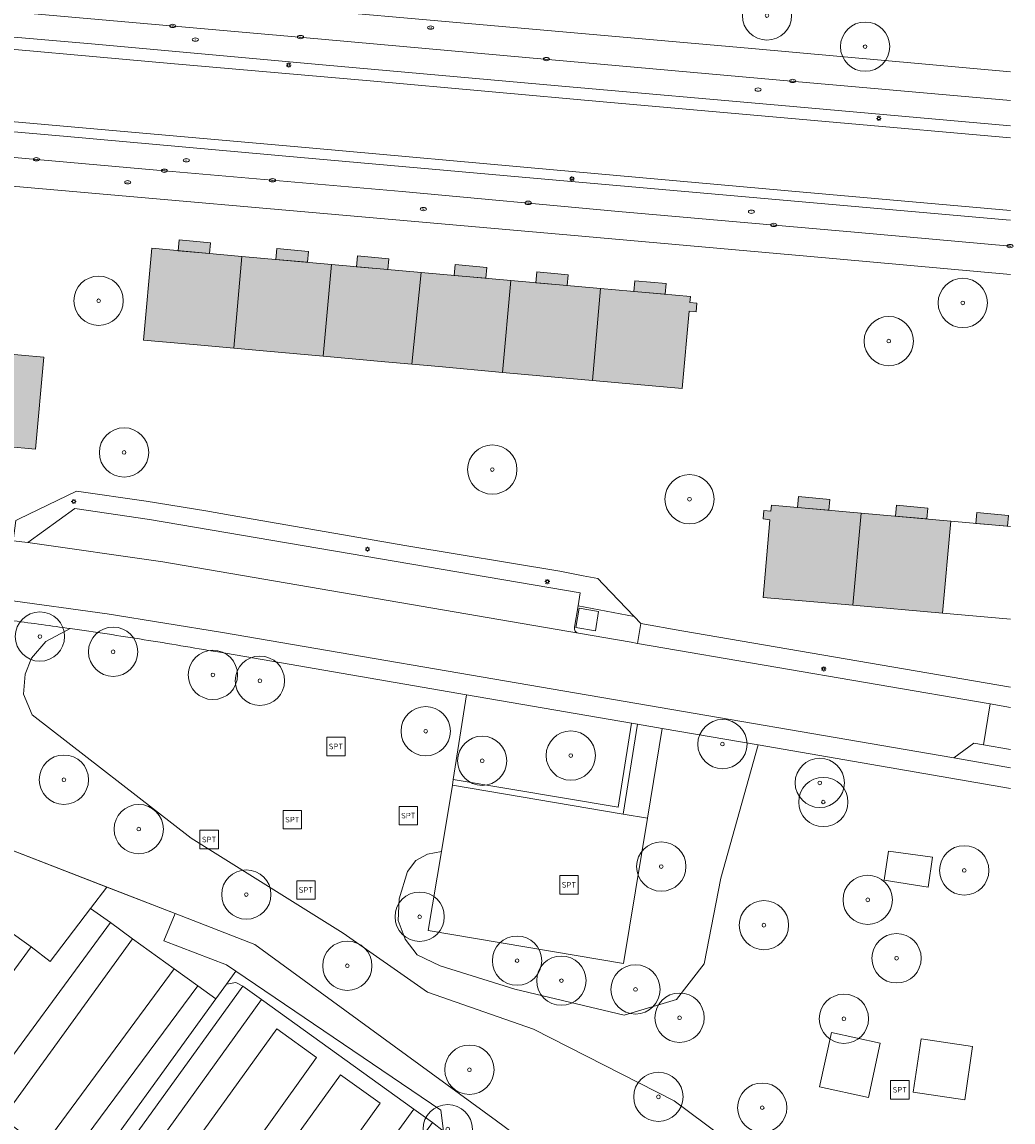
# Model space of a CAD drawing. Header units: metres. Extents: x 187482 to 189800, y 333582 to 335019.
# Tile 220 of 256: x 189698 to 189798, y 334213 to 334325. Entities that reach past the tile are written whole.
import ezdxf
from ezdxf.enums import TextEntityAlignment as Align

# ---------------------------------------------------------------- set-up
doc = ezdxf.new("R2010")
doc.units = ezdxf.units.M
doc.layers.get('0').update_dxf_attribs({"color": 252, "lineweight": 18})
for name, color, linetype, lineweight in [('B-WE-GR-BEPLANTING_CULTUUR_BODEMBEDEKKER-GV', 252, 'Continuous', 18), ('B-WE-GR-BEPLANTING_CULTUUR_BOSPLANTSOEN-GV', 252, 'Continuous', 18), ('B-WE-GR-BEPLANTING_CULTUUR_HEESTERS-GV', 252, 'Continuous', 18), ('B-WE-GR-BOOM-S', 252, 'Continuous', 18), ('B-WE-GR-HAAG-G', 252, 'GR-HAAG1-SO', 18), ('B-WE-IE-MEUBILAIR-S', 252, 'Continuous', 18), ('B-WE-IE-MEUBILAIR_WEGMEUBILAIR-S', 252, 'Continuous', 18), ('B-WE-IE-TERREINAFSCHEIDING_KUNSTMATIG_HEKWERK-G', 252, 'IE-TERREINAFSCHEIDING_KUNSTMATIG-SO', 18), ('B-WE-OG-BEBOUWING-GV', 252, 'Continuous', 18), ('B-WE-OG-BEBOUWING_LUIFEL-GV', 252, 'Continuous', 18), ('B-WE-OG-TERREIN_BEGROEID-GV', 252, 'Continuous', 18), ('B-WE-OG-TERREIN_ERF-GV', 252, 'Continuous', 18), ('B-WE-VH-GESLOTENVERHARDING-GV', 252, 'Continuous', 18), ('B-WE-VH-GESLOTENVERHARDING_ASFALT-GV', 252, 'Continuous', 18), ('B-WE-VH-HALFVERHARDING-GV', 252, 'Continuous', 18), ('B-WE-VH-HALFVERHARDING_GRIND-GV', 252, 'Continuous', 18), ('B-WE-VH-ONVERHARD-GV', 252, 'Continuous', 18), ('B-WE-VH-OPENVERHARDING_BETONSTRAATSTEEN-GV', 252, 'Continuous', 18), ('B-WE-VH-OPENVERHARDING_TEGEL-GV', 252, 'Continuous', 18)]:
    doc.layers.add(name, color=color, linetype=linetype, lineweight=lineweight)
doc.layers.add('B-WE-OG-BEBOUWING-V', color=7, linetype='Continuous', lineweight=18, true_color=0xf0f0f0)
doc.styles.add('NLCS-ISO', font='NLCS-ISO.ttf')
doc.linetypes.add('GR-HAAG1-SO', pattern='A,6,[176,NLCS.SHX,S=0.125,R=0,X=0,Y=0],-2', length=8)
doc.linetypes.add('IE-TERREINAFSCHEIDING_KUNSTMATIG-SO', pattern='A,4,[82,NLCS.SHX,S=0.75,R=90,X=0,Y=0],4,-2', length=10)

# ---------------------------------------------------------------- blocks, each defined once
blk = doc.blocks.new('SIE-MEUBILAIR_PAAL_LICHTMAST-SO')
for points in [[(-0.62, 0), (-1, 0)], [(-0.71, 0.71), (-0.44, 0.44)], [(0, 1), (0, 0.62)], [(0.44, 0.44), (0.71, 0.71)], [(1, 0), (0.62, 0)], [(-0.71, -0.71), (-0.44, -0.44)], [(0, -0.62), (0, -1)], [(0.44, -0.44), (0.71, -0.71)]]:
    blk.add_lwpolyline(points)
blk.add_circle((0, 0), 0.5)
blk = doc.blocks.new('SIE-MEUBILAIR_PUT_KOLK-SO')
blk.add_ellipse((0, 0), major_axis=(1.25, 0), ratio=0.54)
at = {"style": 'NLCS-ISO'}
blk.add_text('klk', height=0.75, dxfattribs=at).set_placement((0.03, 0), align=Align.MIDDLE_CENTER)
blk = doc.blocks.new('SIE-MEUBILAIR_PUT_BRANDKRAAN-SO')
blk.add_ellipse((0, 0), major_axis=(1.25, 0), ratio=0.54)
at = {"style": 'NLCS-ISO'}
blk.add_text('bk', height=0.75, dxfattribs=at).set_placement((0.03, 0), align=Align.MIDDLE_CENTER)
blk = doc.blocks.new('SIE-MEUBILAIR_PUT_RIOOLPUT-SO')
blk.add_ellipse((0, 0), major_axis=(1.25, 0), ratio=0.54)
at = {"style": 'NLCS-ISO'}
blk.add_text('ri', height=0.75, dxfattribs=at).set_placement((-0.04, 0.07), align=Align.MIDDLE_CENTER)
blk = doc.blocks.new('SIE-MEUBILAIR_PUT_WATERLEIDINGPUT-SO')
blk.add_ellipse((0, 0), major_axis=(1.25, 0), ratio=0.54)
at = {"style": 'NLCS-ISO'}
blk.add_text('wl', height=0.75, dxfattribs=at).set_placement((-0.14, 0), align=Align.MIDDLE_CENTER)
blk = doc.blocks.new('SIE-WEG_SPEELTOESTEL-SO')
at = {"flags": 128}
blk.add_lwpolyline([(-3.75, -3.75), (3.75, -3.75), (3.75, 3.75), (-3.75, 3.75)], close=True, dxfattribs=at)
at = {"style": 'NLCS-ISO'}
blk.add_text('SPT', height=2.25, dxfattribs=at).set_placement((0, 0), align=Align.MIDDLE_CENTER)
blk = doc.blocks.new('SGR-BOOM_GBKN-SO')
at = {"color": 0, "linetype": 'ByBlock', "lineweight": 18}
for radius in [2, 0.15]:
    blk.add_circle((0, 0), radius, dxfattribs=at)

msp = doc.modelspace()

# ---------------------------------------------------------------- hatches: boundary and pattern name
at = {"layer": 'B-WE-OG-BEBOUWING-V'}
h = msp.add_hatch(color=256, dxfattribs=at)
h.dxf.hatch_style = 1
h.paths.add_polyline_path([(189716.841, 334302.376), (189713.654, 334302.662), (189713.551, 334301.567), (189716.739, 334301.281)], flags=17)
h = msp.add_hatch(color=256, dxfattribs=at)
h.dxf.hatch_style = 1
h.paths.add_polyline_path([(189719.209, 334291.674), (189720.006, 334300.988), (189710.902, 334301.804), (189710.033, 334292.499), (189715.849, 334291.976)], flags=17)
h = msp.add_hatch(color=256, dxfattribs=at)
h.dxf.hatch_style = 1
h.paths.add_polyline_path([(189726.771, 334301.486), (189723.584, 334301.772), (189723.482, 334300.676), (189726.669, 334300.391)], flags=17)
h = msp.add_hatch(color=256, dxfattribs=at)
h.dxf.hatch_style = 1
h.paths.add_polyline_path([(189720.006, 334300.988), (189719.209, 334291.674), (189722.569, 334291.372), (189728.271, 334290.859), (189729.109, 334300.172)], flags=17)
h = msp.add_hatch(color=256, dxfattribs=at)
h.dxf.hatch_style = 1
h.paths.add_polyline_path([(189737.256, 334290.052), (189738.208, 334299.357), (189729.109, 334300.172), (189728.271, 334290.859), (189734.511, 334290.299)], flags=17)
h = msp.add_hatch(color=256, dxfattribs=at)
h.dxf.hatch_style = 1
h.paths.add_polyline_path([(189734.938, 334300.754), (189731.751, 334301.04), (189731.649, 334299.944), (189734.836, 334299.659)], flags=17)
h = msp.add_hatch(color=256, dxfattribs=at)
h.dxf.hatch_style = 1
h.paths.add_polyline_path([(189744.859, 334299.865), (189741.671, 334300.151), (189741.569, 334299.056), (189744.756, 334298.771)], flags=17)
h = msp.add_hatch(color=256, dxfattribs=at)
h.dxf.hatch_style = 1
h.paths.add_polyline_path([(189738.208, 334299.357), (189737.256, 334290.052), (189740.001, 334289.805), (189746.47, 334289.224), (189747.307, 334298.542)], flags=17)
h = msp.add_hatch(color=256, dxfattribs=at)
h.dxf.hatch_style = 1
h.paths.add_polyline_path([(189753.125, 334299.125), (189749.938, 334299.41), (189749.836, 334298.315), (189753.023, 334298.029)], flags=17)
h = msp.add_hatch(color=256, dxfattribs=at)
h.dxf.hatch_style = 1
h.paths.add_polyline_path([(189747.307, 334298.542), (189746.47, 334289.224), (189752.129, 334288.715), (189755.572, 334288.405), (189756.411, 334297.726)], flags=17)
h = msp.add_hatch(color=256, dxfattribs=at)
h.dxf.hatch_style = 1
h.paths.add_polyline_path([(189763.056, 334298.235), (189759.868, 334298.52), (189759.766, 334297.425), (189762.953, 334297.139)], flags=17)
h = msp.add_hatch(color=256, dxfattribs=at)
h.dxf.hatch_style = 1
h.paths.add_polyline_path([(189755.572, 334288.405), (189758.241, 334288.165), (189764.694, 334287.585), (189765.392, 334295.421), (189766.089, 334295.364), (189766.161, 334296.24), (189765.472, 334296.3), (189765.514, 334296.91), (189756.411, 334297.726)], flags=17)
h = msp.add_hatch(color=256, dxfattribs=at)
h.dxf.hatch_style = 1
h.paths.add_polyline_path([(189689.816, 334282.25), (189691.132, 334282.133), (189694.876, 334281.801), (189698.011, 334281.522), (189699.106, 334281.425), (189699.943, 334290.774), (189690.849, 334291.585)], flags=17)
h = msp.add_hatch(color=256, dxfattribs=at)
h.dxf.hatch_style = 1
h.paths.add_polyline_path([(189779.671, 334276.344), (189776.484, 334276.63), (189776.384, 334275.534), (189779.572, 334275.248)], flags=17)
h = msp.add_hatch(color=256, dxfattribs=at)
h.dxf.hatch_style = 1
h.paths.add_polyline_path([(189782.833, 334274.956), (189773.735, 334275.772), (189773.666, 334275.164), (189772.978, 334275.23), (189772.891, 334274.355), (189773.587, 334274.285), (189772.884, 334266.407), (189781.988, 334265.599)], flags=17)
h = msp.add_hatch(color=256, dxfattribs=at)
h.dxf.hatch_style = 1
h.paths.add_polyline_path([(189789.601, 334275.453), (189786.414, 334275.739), (189786.314, 334274.643), (189789.502, 334274.357)], flags=17)
h = msp.add_hatch(color=256, dxfattribs=at)
h.dxf.hatch_style = 1
h.paths.add_polyline_path([(189791.931, 334274.139), (189782.833, 334274.956), (189781.988, 334265.599), (189791.092, 334264.791)], flags=17)
h = msp.add_hatch(color=256, dxfattribs=at)
h.dxf.hatch_style = 1
h.paths.add_polyline_path([(189797.768, 334274.72), (189794.581, 334275.006), (189794.482, 334273.91), (189797.669, 334273.624)], flags=17)

# ---------------------------------------------------------------- linework, layer by layer
at = {"layer": 'B-WE-GR-BEPLANTING_CULTUUR_BODEMBEDEKKER-GV', "flags": 128}
msp.add_lwpolyline([(189708.95, 334231.78), (189713.143, 334228.719), (189715.55, 334227.004), (189717.394, 334225.692), (189718.468, 334227.176), (189719.411, 334228.501), (189718.469, 334229.139), (189712.12, 334231.564), (189713.255, 334234.332), (189706.329, 334237.021), (189704.686, 334234.864), (189706.705, 334233.431)], close=True, dxfattribs=at)
at = {"layer": 'B-WE-GR-BEPLANTING_CULTUUR_BOSPLANTSOEN-GV', "flags": 128}
for points in [[(189676.061, 334266.244), (189669.085, 334266.871), (189658.882, 334267.789), (189624.657, 334229.996), (189586.38, 334265.921), (189581.009, 334274.8), (189575.14, 334275.328), (189600.324, 334245.444), (189622.764, 334220.958), (189624.964, 334218.557), (189658.465, 334255.145), (189664.692, 334252.814), (189682.067, 334246.308), (189691.679, 334242.709), (189706.329, 334237.021), (189713.255, 334234.332), (189721.336, 334231.194), (189745.842, 334213.308), (189753.813, 334207.437), (189770.845, 334195.624), (189786.601, 334185.01), (189792.918, 334180.6), (189792.956, 334180.734), (189797.995, 334198.284)], [(189771.948, 334209.341), (189763.857, 334215.358), (189749.603, 334222.605), (189738.846, 334226.361), (189730.293, 334232.349), (189714.897, 334241.971), (189698.764, 334254.488), (189697.893, 334256.593), (189698.038, 334258.625), (189698.691, 334260.222), (189700.159, 334261.913), (189702.617, 334263.242)]]:
    msp.add_lwpolyline(points, dxfattribs=at)
at = {"layer": 'B-WE-GR-BEPLANTING_CULTUUR_BOSPLANTSOEN-GV'}
for points in [[(189699.748, 334263.641, 0.0017568), (189696.877, 334264.022)], [(189702.617, 334263.242, 0.0017573), (189699.748, 334263.641)]]:
    msp.add_lwpolyline(points, format="xyb", dxfattribs=at)
at = {"layer": 'B-WE-GR-BEPLANTING_CULTUUR_BOSPLANTSOEN-GV', "flags": 128}
msp.add_lwpolyline([(189772.393, 334251.434), (189762.648, 334253.109), (189761.151, 334244.006), (189758.729, 334229.275), (189738.926, 334232.619), (189740.262, 334240.621), (189738.85, 334240.364), (189737.669, 334239.719), (189736.834, 334238.594), (189735.965, 334235.846), (189735.891, 334233.622), (189736.58, 334231.735), (189737.814, 334230.138), (189740.15, 334229.019), (189747.701, 334226.682), (189758.814, 334224.025), (189764.121, 334225.629), (189766.907, 334229.252), (189768.621, 334237.914)], close=True, dxfattribs=at)
at = {"layer": 'B-WE-GR-BEPLANTING_CULTUUR_HEESTERS-GV', "flags": 128}
for points in [[(189797.995, 334314.213), (189775.947, 334316.175), (189752.099, 334318.29), (189728.221, 334320.41), (189704.76, 334322.528), (189681.559, 334324.554), (189657.217, 334326.742), (189631.926, 334328.992), (189613.837, 334330.586)], [(189606.56, 334330.107), (189617.087, 334329.133), (189641.182, 334326.941), (189665.143, 334324.855), (189689.049, 334322.676), (189713.199, 334320.52), (189733.026, 334318.778), (189757.033, 334316.628), (189780.369, 334314.56), (189797.995, 334313.003)], [(189797.995, 334305.656), (189776.956, 334307.5), (189751.623, 334309.78), (189726.842, 334311.981), (189702.72, 334314.115), (189677.464, 334316.36), (189653.523, 334318.508), (189630.193, 334320.55), (189605.924, 334322.69)], [(189609.403, 334321.365), (189631.931, 334319.343), (189655.06, 334317.327), (189678.749, 334315.198), (189702.296, 334313.133), (189725.99, 334311.025), (189749.615, 334308.935), (189773.42, 334306.814), (189797.55, 334304.686), (189797.995, 334304.646)], [(189797.995, 334177.046), (189794.071, 334179.795), (189793.658, 334180.083), (189792.918, 334180.6), (189786.601, 334185.01), (189770.845, 334195.624), (189753.813, 334207.437), (189745.842, 334213.308), (189721.336, 334231.194), (189713.255, 334234.332), (189712.12, 334231.564), (189718.469, 334229.139), (189719.411, 334228.501), (189740.213, 334214.412), (189740.475, 334212.283), (189742.244, 334210.941)]]:
    msp.add_lwpolyline(points, dxfattribs=at)
for points in [[(189742.813, 334256.522), (189741.458, 334247.946), (189758.208, 334245.119), (189759.546, 334253.643)], [(189741.385, 334247.35), (189758.707, 334244.426), (189760.137, 334253.541), (189759.546, 334253.643), (189758.208, 334245.119), (189741.458, 334247.946)], [(189737.468, 334214.498), (189739.352, 334213.143), (189740.475, 334212.283), (189740.213, 334214.412), (189719.411, 334228.501), (189718.468, 334227.176), (189719.427, 334227.334), (189720.133, 334226.968), (189722.028, 334225.605)], [(189718.468, 334227.176), (189717.394, 334225.692), (189702.815, 334205.541), (189701.615, 334203.722), (189702.75, 334202.887), (189720.133, 334226.968), (189719.427, 334227.334)]]:
    msp.add_lwpolyline(points, close=True, dxfattribs=at)
at = {"layer": 'B-WE-GR-HAAG-G', "ltscale": 0.2, "flags": 128}
for points in [[(189720.133, 334226.968), (189702.75, 334202.887)], [(189718.468, 334227.176), (189717.394, 334225.692)], [(189719.427, 334227.334), (189718.468, 334227.176)], [(189720.133, 334226.968), (189719.427, 334227.334)], [(189717.394, 334225.692), (189702.815, 334205.541)]]:
    msp.add_lwpolyline(points, dxfattribs=at)
at = {"layer": 'B-WE-IE-TERREINAFSCHEIDING_KUNSTMATIG_HEKWERK-G', "ltscale": 0.2, "flags": 128}
for points in [[(189713.255, 334234.332), (189691.679, 334242.709)], [(189721.336, 334231.194), (189713.255, 334234.332)], [(189745.842, 334213.308), (189721.336, 334231.194)], [(189745.842, 334213.308), (189753.813, 334207.437)]]:
    msp.add_lwpolyline(points, dxfattribs=at)
at = {"layer": 'B-WE-OG-BEBOUWING-GV', "flags": 128}
for points in [[(189719.209, 334291.674), (189720.006, 334300.988), (189710.902, 334301.804), (189710.033, 334292.499), (189715.849, 334291.976)], [(189720.006, 334300.988), (189719.209, 334291.674), (189722.569, 334291.372), (189728.271, 334290.859), (189729.109, 334300.172)], [(189737.256, 334290.052), (189738.208, 334299.357), (189729.109, 334300.172), (189728.271, 334290.859), (189734.511, 334290.299)], [(189738.208, 334299.357), (189737.256, 334290.052), (189740.001, 334289.805), (189746.47, 334289.224), (189747.307, 334298.542)], [(189747.307, 334298.542), (189746.47, 334289.224), (189752.129, 334288.715), (189755.572, 334288.405), (189756.411, 334297.726)], [(189755.572, 334288.405), (189758.241, 334288.165), (189764.694, 334287.585), (189765.392, 334295.421), (189766.089, 334295.364), (189766.161, 334296.24), (189765.472, 334296.3), (189765.514, 334296.91), (189756.411, 334297.726)], [(189689.816, 334282.25), (189691.132, 334282.133), (189694.876, 334281.801), (189698.011, 334281.522), (189699.106, 334281.425), (189699.943, 334290.774), (189690.849, 334291.585)], [(189782.833, 334274.956), (189773.735, 334275.772), (189773.666, 334275.164), (189772.978, 334275.23), (189772.891, 334274.355), (189773.587, 334274.285), (189772.884, 334266.407), (189781.988, 334265.599)], [(189791.931, 334274.139), (189782.833, 334274.956), (189781.988, 334265.599), (189791.092, 334264.791)]]:
    msp.add_lwpolyline(points, close=True, dxfattribs=at)
at = {"layer": 'B-WE-OG-BEBOUWING-GV'}
msp.add_lwpolyline([(189791.931, 334274.139), (189791.092, 334264.791), (189797.995, 334264.179)], dxfattribs=at)
at = {"layer": 'B-WE-OG-BEBOUWING-GV', "flags": 128}
msp.add_lwpolyline([(189797.995, 334273.595), (189791.931, 334274.139)], dxfattribs=at)
at = {"layer": 'B-WE-OG-BEBOUWING_LUIFEL-GV', "flags": 128}
for points in [[(189716.841, 334302.376), (189713.654, 334302.662), (189713.551, 334301.567), (189716.739, 334301.281)], [(189726.771, 334301.486), (189723.584, 334301.772), (189723.482, 334300.676), (189726.669, 334300.391)], [(189734.938, 334300.754), (189731.751, 334301.04), (189731.649, 334299.944), (189734.836, 334299.659)], [(189744.859, 334299.865), (189741.671, 334300.151), (189741.569, 334299.056), (189744.756, 334298.771)], [(189753.125, 334299.125), (189749.938, 334299.41), (189749.836, 334298.315), (189753.023, 334298.029)], [(189763.056, 334298.235), (189759.868, 334298.52), (189759.766, 334297.425), (189762.953, 334297.139)], [(189779.671, 334276.344), (189776.484, 334276.63), (189776.384, 334275.534), (189779.572, 334275.248)], [(189789.601, 334275.453), (189786.414, 334275.739), (189786.314, 334274.643), (189789.502, 334274.357)], [(189797.768, 334274.72), (189794.581, 334275.006), (189794.482, 334273.91), (189797.669, 334273.624)]]:
    msp.add_lwpolyline(points, close=True, dxfattribs=at)
at = {"layer": 'B-WE-OG-TERREIN_BEGROEID-GV', "flags": 128}
for points in [[(189702.617, 334263.242), (189700.159, 334261.913), (189698.691, 334260.222), (189698.038, 334258.625), (189697.893, 334256.593), (189698.764, 334254.488), (189714.897, 334241.971), (189730.293, 334232.349), (189738.846, 334226.361), (189749.603, 334222.605), (189763.857, 334215.358), (189771.948, 334209.341)], [(189797.995, 334247.034), (189772.393, 334251.434), (189768.621, 334237.914), (189766.907, 334229.252), (189764.121, 334225.629), (189758.814, 334224.025), (189747.701, 334226.682), (189740.15, 334229.019), (189737.814, 334230.138), (189736.58, 334231.735), (189735.891, 334233.622), (189735.965, 334235.846), (189736.834, 334238.594), (189737.669, 334239.719), (189738.85, 334240.364), (189740.262, 334240.621), (189741.385, 334247.35), (189741.458, 334247.946), (189742.813, 334256.522), (189717.572, 334260.865)]]:
    msp.add_lwpolyline(points, dxfattribs=at)
at = {"layer": 'B-WE-OG-TERREIN_BEGROEID-GV'}
for points in [[(189706.363, 334262.693, 0.001906), (189702.617, 334263.242)], [(189710.104, 334262.114, 0.0023899), (189706.363, 334262.693)], [(189713.841, 334261.505, 0.0018672), (189710.104, 334262.114)], [(189717.572, 334260.865, 0.0021276), (189713.841, 334261.505)]]:
    msp.add_lwpolyline(points, format="xyb", dxfattribs=at)
at = {"layer": 'B-WE-OG-TERREIN_BEGROEID-GV', "flags": 128}
for points in [[(189741.385, 334247.35), (189740.262, 334240.621), (189738.926, 334232.619), (189758.729, 334229.275), (189761.151, 334244.006), (189758.707, 334244.426)], [(189683.694, 334241.729), (189685.632, 334240.335), (189689.738, 334237.382), (189692.187, 334235.621), (189696.162, 334232.763), (189698.666, 334230.962), (189700.591, 334229.487), (189704.686, 334234.864), (189706.329, 334237.021), (189691.679, 334242.709), (189682.067, 334246.308), (189680.775, 334244.34), (189683.902, 334242.001)], [(189785.622, 334240.67), (189790.073, 334240.04), (189789.632, 334237.014), (189785.155, 334237.707)], [(189779.816, 334222.258), (189784.764, 334221.178), (189783.565, 334215.683), (189778.617, 334216.763)], [(189788.907, 334221.624), (189794.126, 334220.867), (189793.34, 334215.453), (189788.121, 334216.211)]]:
    msp.add_lwpolyline(points, close=True, dxfattribs=at)
at = {"layer": 'B-WE-OG-TERREIN_ERF-GV', "flags": 128}
for points in [[(189609.175, 334336.537), (189637.163, 334334.019), (189658.975, 334332.085), (189658.86, 334330.612), (189665.275, 334330.028), (189665.405, 334331.552), (189692.218, 334329.153), (189718.765, 334326.745), (189749.489, 334324.026), (189771.747, 334322.072), (189797.995, 334319.712)], [(189797.995, 334299.136), (189777.322, 334300.995), (189753.364, 334303.129), (189729.481, 334305.241), (189705.576, 334307.342), (189681.701, 334309.426), (189652.579, 334312.021), (189632.71, 334313.822), (189609.81, 334315.835)], [(189690.849, 334291.585), (189699.943, 334290.774), (189699.106, 334281.425), (189698.011, 334281.522), (189694.876, 334281.801)], [(189697.452, 334274.367), (189703.263, 334277.174), (189710.328, 334276.173), (189716.37, 334275.165), (189718.836, 334274.726), (189734.221, 334272.069), (189736.744, 334271.637), (189752.288, 334269.055), (189754.648, 334268.578), (189756.114, 334268.328), (189756.663, 334267.756), (189759.822, 334264.462)], [(189797.995, 334264.179), (189791.092, 334264.791), (189781.988, 334265.599), (189772.884, 334266.407), (189773.587, 334274.285), (189772.891, 334274.355), (189772.978, 334275.23), (189773.666, 334275.164), (189773.735, 334275.772), (189782.833, 334274.956)], [(189759.822, 334264.462), (189760.507, 334263.748), (189764.649, 334263.001), (189797.995, 334257.287)]]:
    msp.add_lwpolyline(points, dxfattribs=at)
msp.add_lwpolyline([(189728.271, 334290.859), (189722.569, 334291.372), (189719.209, 334291.674), (189715.849, 334291.976), (189710.033, 334292.499), (189710.902, 334301.804), (189720.006, 334300.988), (189729.109, 334300.172), (189738.208, 334299.357), (189747.307, 334298.542), (189756.411, 334297.726), (189765.514, 334296.91), (189765.472, 334296.3), (189766.161, 334296.24), (189766.089, 334295.364), (189765.392, 334295.421), (189764.694, 334287.585), (189758.241, 334288.165), (189755.572, 334288.405), (189752.129, 334288.715), (189746.47, 334289.224), (189740.001, 334289.805), (189737.256, 334290.052), (189734.511, 334290.299)], close=True, dxfattribs=at)
at = {"layer": 'B-WE-OG-TERREIN_ERF-GV'}
msp.add_lwpolyline([(189782.833, 334274.956), (189791.931, 334274.139), (189797.995, 334273.595)], dxfattribs=at)
at = {"layer": 'B-WE-VH-GESLOTENVERHARDING-GV', "flags": 128}
msp.add_lwpolyline([(189756.204, 334264.978), (189754.234, 334265.326), (189753.908, 334263.353), (189755.878, 334263.004)], close=True, dxfattribs=at)
at = {"layer": 'B-WE-VH-GESLOTENVERHARDING_ASFALT-GV', "flags": 128}
for points in [[(189797.995, 334313.003), (189780.369, 334314.56), (189757.033, 334316.628), (189733.026, 334318.778), (189713.199, 334320.52), (189689.049, 334322.676), (189665.143, 334324.855), (189641.182, 334326.941), (189617.087, 334329.133), (189606.56, 334330.107)], [(189605.924, 334322.69), (189630.193, 334320.55), (189653.523, 334318.508), (189677.464, 334316.36), (189702.72, 334314.115), (189726.842, 334311.981), (189751.623, 334309.78), (189776.956, 334307.5), (189797.995, 334305.656)], [(189797.995, 334255.235), (189795.922, 334255.591)]]:
    msp.add_lwpolyline(points, dxfattribs=at)
msp.add_lwpolyline([(189754.156, 334262.773), (189712.013, 334270.023), (189698.309, 334271.956), (189696.836, 334272.147), (189696.051, 334266.148), (189706.368, 334264.732), (189718.073, 334262.854), (189792.232, 334250.119), (189794.263, 334251.605), (189795.231, 334251.445), (189795.922, 334255.591), (189761.528, 334261.497), (189760.15, 334261.735), (189759.518, 334261.845)], close=True, dxfattribs=at)
at = {"layer": 'B-WE-VH-GESLOTENVERHARDING_ASFALT-GV'}
msp.add_lwpolyline([(189795.922, 334255.591), (189795.231, 334251.445), (189797.995, 334250.987)], dxfattribs=at)
at = {"layer": 'B-WE-VH-HALFVERHARDING-GV', "flags": 128}
for points in [[(189789.632, 334237.014), (189790.073, 334240.04), (189785.622, 334240.67), (189785.155, 334237.707)], [(189783.565, 334215.683), (189784.764, 334221.178), (189779.816, 334222.258), (189778.617, 334216.763)], [(189793.34, 334215.453), (189794.126, 334220.867), (189788.907, 334221.624), (189788.121, 334216.211)]]:
    msp.add_lwpolyline(points, close=True, dxfattribs=at)
at = {"layer": 'B-WE-VH-HALFVERHARDING_GRIND-GV', "flags": 128}
for points in [[(189695.763, 334213.536), (189708.95, 334231.78), (189706.705, 334233.431), (189693.305, 334215.225)], [(189689.256, 334218.142), (189698.666, 334230.962), (189696.162, 334232.763)], [(189700.738, 334207.018), (189715.55, 334227.004), (189713.143, 334228.719), (189699.778, 334210.57)]]:
    msp.add_lwpolyline(points, dxfattribs=at)
for points in [[(189712.591, 334194.182), (189713.337, 334195.312), (189720.028, 334190.458), (189737.468, 334214.498), (189722.028, 334225.605), (189704.68, 334201.501), (189711.501, 334196.605), (189710.722, 334195.677), (189709.578, 334194.409), (189711.854, 334192.799)], [(189708.309, 334201.473), (189723.573, 334222.644), (189727.612, 334219.737), (189712.428, 334198.51)], [(189718.807, 334193.875), (189714.782, 334196.822), (189730.044, 334217.987), (189734.068, 334215.091)]]:
    msp.add_lwpolyline(points, close=True, dxfattribs=at)
at = {"layer": 'B-WE-VH-ONVERHARD-GV', "flags": 128}
for points in [[(189706.705, 334233.431), (189704.686, 334234.864), (189700.591, 334229.487), (189698.666, 334230.962), (189689.256, 334218.142), (189693.305, 334215.225)], [(189713.143, 334228.719), (189708.95, 334231.78), (189695.763, 334213.536), (189699.778, 334210.57)], [(189717.394, 334225.692), (189715.55, 334227.004), (189700.738, 334207.018), (189702.815, 334205.541)], [(189722.028, 334225.605), (189720.133, 334226.968), (189702.75, 334202.887), (189704.68, 334201.501)], [(189727.612, 334219.737), (189723.573, 334222.644), (189708.309, 334201.473), (189712.428, 334198.51)], [(189734.068, 334215.091), (189730.044, 334217.987), (189714.782, 334196.822), (189718.807, 334193.875)], [(189739.352, 334213.143), (189737.468, 334214.498), (189720.028, 334190.458), (189721.968, 334189.055)]]:
    msp.add_lwpolyline(points, close=True, dxfattribs=at)
at = {"layer": 'B-WE-VH-OPENVERHARDING_BETONSTRAATSTEEN-GV', "flags": 128}
for points in [[(189797.995, 334316.785), (189776.107, 334318.736), (189751.104, 334320.972), (189726.215, 334323.173), (189701.259, 334325.386), (189675.331, 334327.71), (189650.393, 334329.908), (189625.454, 334332.168), (189614.008, 334333.183)], [(189613.837, 334330.586), (189631.926, 334328.992), (189657.217, 334326.742), (189681.559, 334324.554), (189704.76, 334322.528), (189728.221, 334320.41), (189752.099, 334318.29), (189775.947, 334316.175), (189797.995, 334314.213)], [(189797.995, 334304.646), (189797.55, 334304.686), (189773.42, 334306.814), (189749.615, 334308.935), (189725.99, 334311.025), (189702.296, 334313.133), (189678.749, 334315.198), (189655.06, 334317.327), (189631.931, 334319.343), (189609.403, 334321.365)], [(189611.629, 334318.604), (189640.513, 334316.044), (189664.161, 334313.919), (189687.404, 334311.853), (189711.388, 334309.716), (189736.286, 334307.561), (189758.239, 334305.547), (189782.178, 334303.449), (189797.995, 334302.04)], [(189753.76, 334263.377), (189754.121, 334265.562), (189754.338, 334266.873), (189710.644, 334274.293), (189703.095, 334275.406), (189698.309, 334271.956)], [(189698.309, 334271.956), (189712.013, 334270.023), (189754.156, 334262.773)], [(189760.507, 334263.748), (189759.822, 334264.462), (189754.121, 334265.562), (189753.76, 334263.377)], [(189754.156, 334262.773), (189759.518, 334261.845), (189760.15, 334261.735), (189760.507, 334263.748)]]:
    msp.add_lwpolyline(points, dxfattribs=at)
msp.add_lwpolyline([(189756.204, 334264.978), (189755.878, 334263.004), (189753.908, 334263.353), (189754.234, 334265.326)], close=True, dxfattribs=at)
at = {"layer": 'B-WE-VH-OPENVERHARDING_BETONSTRAATSTEEN-GV'}
for points in [[(189753.754, 334263.177, -0.099911), (189753.76, 334263.377)], [(189753.76, 334263.377, 0.099911), (189753.754, 334263.177)], [(189753.828, 334262.99, -0.0996984), (189753.754, 334263.177)], [(189753.754, 334263.177, 0.0996984), (189753.828, 334262.99)], [(189753.97, 334262.848, -0.0985915), (189753.828, 334262.99)], [(189753.828, 334262.99, 0.0985915), (189753.97, 334262.848)], [(189754.156, 334262.773, -0.1027824), (189753.97, 334262.848)], [(189753.97, 334262.848, 0.1027824), (189754.156, 334262.773)]]:
    msp.add_lwpolyline(points, format="xyb", dxfattribs=at)
at = {"layer": 'B-WE-VH-OPENVERHARDING_TEGEL-GV', "flags": 128}
for points in [[(189797.995, 334319.712), (189771.747, 334322.072), (189749.489, 334324.026), (189718.765, 334326.745), (189692.218, 334329.153), (189665.405, 334331.552), (189665.275, 334330.028), (189658.86, 334330.612), (189658.975, 334332.085), (189637.163, 334334.019), (189609.175, 334336.537)], [(189614.008, 334333.183), (189625.454, 334332.168), (189650.393, 334329.908), (189675.331, 334327.71), (189701.259, 334325.386), (189726.215, 334323.173), (189751.104, 334320.972), (189776.107, 334318.736), (189797.995, 334316.785)], [(189797.995, 334302.04), (189782.178, 334303.449), (189758.239, 334305.547), (189736.286, 334307.561), (189711.388, 334309.716), (189687.404, 334311.853), (189664.161, 334313.919), (189640.513, 334316.044), (189611.629, 334318.604)], [(189609.81, 334315.835), (189632.71, 334313.822), (189652.579, 334312.021), (189681.701, 334309.426), (189705.576, 334307.342), (189729.481, 334305.241), (189753.364, 334303.129), (189777.322, 334300.995), (189797.995, 334299.136)], [(189797.995, 334249.124), (189792.232, 334250.119), (189718.073, 334262.854), (189706.368, 334264.732), (189696.051, 334266.148), (189695.791, 334264.161), (189696.334, 334264.092), (189696.877, 334264.022)], [(189797.995, 334257.287), (189764.649, 334263.001), (189760.507, 334263.748), (189760.15, 334261.735), (189761.528, 334261.497), (189795.922, 334255.591)], [(189797.995, 334250.987), (189795.231, 334251.445), (189794.263, 334251.605), (189792.232, 334250.119)]]:
    msp.add_lwpolyline(points, dxfattribs=at)
for points in [[(189698.309, 334271.956), (189703.095, 334275.406), (189710.644, 334274.293), (189754.338, 334266.873), (189754.121, 334265.562), (189759.822, 334264.462), (189756.663, 334267.756), (189756.114, 334268.328), (189754.648, 334268.578), (189752.288, 334269.055), (189736.744, 334271.637), (189734.221, 334272.069), (189718.836, 334274.726), (189716.37, 334275.165), (189710.328, 334276.173), (189703.263, 334277.174), (189697.452, 334274.367), (189697.105, 334274.2), (189696.836, 334272.147)], [(189762.648, 334253.109), (189760.137, 334253.541), (189758.707, 334244.426), (189761.151, 334244.006)]]:
    msp.add_lwpolyline(points, close=True, dxfattribs=at)
at = {"layer": 'B-WE-VH-OPENVERHARDING_TEGEL-GV'}
for points in [[(189696.877, 334264.022, -0.0017568), (189699.748, 334263.641)], [(189699.748, 334263.641, -0.0017573), (189702.617, 334263.242)], [(189702.617, 334263.242, -0.001906), (189706.363, 334262.693)], [(189706.363, 334262.693, -0.0023899), (189710.104, 334262.114)], [(189710.104, 334262.114, -0.0018672), (189713.841, 334261.505)], [(189713.841, 334261.505, -0.0021276), (189717.572, 334260.865)]]:
    msp.add_lwpolyline(points, format="xyb", dxfattribs=at)
for points in [[(189717.572, 334260.865), (189742.813, 334256.522), (189759.546, 334253.643), (189760.137, 334253.541), (189762.648, 334253.109), (189772.393, 334251.434), (189797.995, 334247.034)], [(189795.922, 334255.591), (189797.995, 334255.235)], [(189792.232, 334250.119), (189797.995, 334249.124)]]:
    msp.add_lwpolyline(points, dxfattribs=at)

# ---------------------------------------------------------------- block references
at = {"layer": 'B-WE-GR-BOOM-S', "xscale": 1.25, "yscale": 1.25, "zscale": 1.25}
for p in [(189773.287, 334325.417), (189783.24, 334322.257), (189705.5, 334296.49), (189793.145, 334296.263), (189785.64, 334292.392), (189708.076, 334281.1), (189745.427, 334279.364), (189765.427, 334276.361), (189699.544, 334262.432), (189706.97, 334260.89), (189717.092, 334258.536), (189721.856, 334257.948), (189738.67, 334252.83), (189768.77, 334251.52), (189744.4, 334249.83), (189753.386, 334250.36), (189701.977, 334247.912), (189778.64, 334247.59), (189779, 334245.65), (189709.569, 334242.899), (189762.566, 334239.103), (189793.294, 334238.716), (189720.478, 334236.265), (189783.5, 334235.73), (189738.058, 334234.017), (189772.98, 334233.16), (189747.935, 334229.558), (189786.43, 334229.8), (189730.723, 334229.042), (189752.431, 334227.531), (189759.949, 334226.646), (189764.422, 334223.774), (189781.09, 334223.67), (189743.107, 334218.501), (189762.27, 334215.75), (189772.8, 334214.65), (189740.903, 334212.469)]:
    msp.add_blockref('SGR-BOOM_GBKN-SO', p, dxfattribs=at)
at = {"layer": 'B-WE-IE-MEUBILAIR-S', "xscale": 0.25, "yscale": 0.25, "zscale": 0.25}
for name, p in [('SIE-MEUBILAIR_PUT_KOLK-SO', (189713.021, 334324.357)), ('SIE-MEUBILAIR_PUT_BRANDKRAAN-SO', (189739.178, 334324.188)), ('SIE-MEUBILAIR_PUT_RIOOLPUT-SO', (189715.313, 334322.976)), ('SIE-MEUBILAIR_PUT_KOLK-SO', (189725.973, 334323.225)), ('SIE-MEUBILAIR_PAAL_LICHTMAST-SO', (189724.779, 334320.395)), ('SIE-MEUBILAIR_PUT_KOLK-SO', (189750.91, 334320.996)), ('SIE-MEUBILAIR_PUT_RIOOLPUT-SO', (189772.387, 334317.899)), ('SIE-MEUBILAIR_PUT_KOLK-SO', (189775.895, 334318.786)), ('SIE-MEUBILAIR_PAAL_LICHTMAST-SO', (189784.63, 334314.98)), ('SIE-MEUBILAIR_PUT_KOLK-SO', (189699.18, 334310.835)), ('SIE-MEUBILAIR_PUT_RIOOLPUT-SO', (189714.388, 334310.736)), ('SIE-MEUBILAIR_PUT_KOLK-SO', (189712.153, 334309.677)), ('SIE-MEUBILAIR_PAAL_LICHTMAST-SO', (189753.507, 334308.857)), ('SIE-MEUBILAIR_PUT_WATERLEIDINGPUT-SO', (189708.454, 334308.509)), ('SIE-MEUBILAIR_PUT_KOLK-SO', (189723.133, 334308.701)), ('SIE-MEUBILAIR_PUT_BRANDKRAAN-SO', (189738.432, 334305.781)), ('SIE-MEUBILAIR_PUT_KOLK-SO', (189749.064, 334306.416)), ('SIE-MEUBILAIR_PUT_RIOOLPUT-SO', (189771.707, 334305.517)), ('SIE-MEUBILAIR_PUT_KOLK-SO', (189773.978, 334304.174)), ('SIE-MEUBILAIR_PUT_KOLK-SO', (189797.925, 334302.034)), ('SIE-MEUBILAIR_PAAL_LICHTMAST-SO', (189702.98, 334276.127)), ('SIE-MEUBILAIR_PAAL_LICHTMAST-SO', (189732.768, 334271.292)), ('SIE-MEUBILAIR_PAAL_LICHTMAST-SO', (189751, 334268)), ('SIE-MEUBILAIR_PAAL_LICHTMAST-SO', (189779.039, 334259.151))]:
    msp.add_blockref(name, p, dxfattribs=at)
at = {"layer": 'B-WE-IE-MEUBILAIR_WEGMEUBILAIR-S', "xscale": 0.25, "yscale": 0.25, "zscale": 0.25}
for p in [(189729.57, 334251.283), (189725.146, 334243.862), (189736.907, 334244.27), (189716.705, 334241.845), (189726.522, 334236.734), (189753.198, 334237.246), (189786.762, 334216.466)]:
    msp.add_blockref('SIE-WEG_SPEELTOESTEL-SO', p, dxfattribs=at)

doc.saveas('drawing.dxf')
